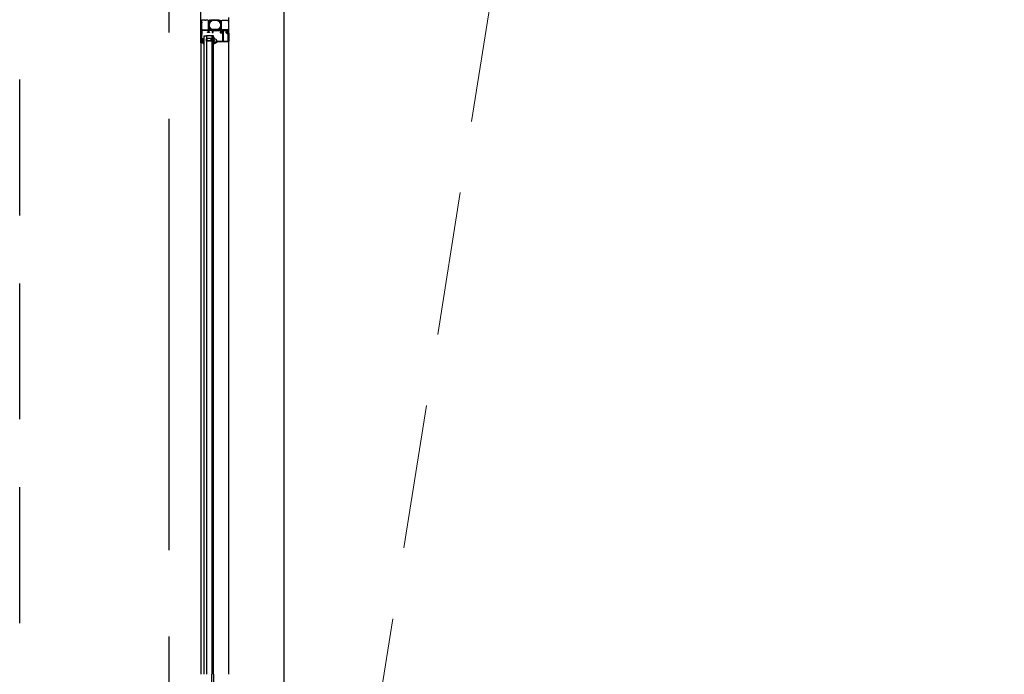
# Model space of a CAD drawing. Header units: millimetres. Extents: x 111285 to 237437, y -9513 to 52045.
# Tile 10 of 117: x 126152 to 128325, y 2152 to 3597. Entities that reach past the tile are written whole.
import ezdxf

# ---------------------------------------------------------------- set-up
doc = ezdxf.new("R2010")
doc.units = ezdxf.units.MM
doc.header["$LTSCALE"] = 100
for name, pattern in [('CENTER', [50.8, 31.75, -6.35, 6.35, -6.35]), ('DASHED3', [4.5, 3, -1.5]), ('HIDDEN', [9.525, 6.35, -3.175])]:
    doc.linetypes.add(name, pattern=pattern)
doc.layers.get('0').update_dxf_attribs({"color": 252})
for name, color, linetype in [('0-aanzicht', 252, 'Continuous'), ('0-BUITENKOZIJNEN', 252, 'Continuous'), ('0-HOOFDSTRAMIEN', 1, 'CENTER')]:
    doc.layers.add(name, color=color, linetype=linetype)
doc.layers.add('X-ref binnenlijn', color=252, linetype='Continuous', plot=False)

# ---------------------------------------------------------------- blocks, each defined once
blk = doc.blocks.new('U-STRAMIEN')
at = {"layer": '0-HOOFDSTRAMIEN', "ltscale": 0.3}
blk.add_lwpolyline([(0, -4264), (0, 47464)], dxfattribs=at)
blk = doc.blocks.new('SR1-horizontal')
at = {"linetype": 'Continuous'}
for p, q in [((407, -1822), (407, -412.9)), ((407, -412.9), (412, -412.9)), ((424, -412.9), (412, -412.9)), ((412, -412.9), (412, -1822)), ((424, -412.9), (424, -1822)), ((428, -412.9), (424, -412.9)), ((428, -1822), (428, -412.9)), ((401.7, -422.9), (402.3, -422.1)), ((401.7, -425.1), (401.7, -422.9)), ((401.7, -422.9), (401.7, -422.9)), ((402.3, -425.9), (401.7, -425.1)), ((401.7, -425.1), (401.7, -425.1)), ((402.3, -422.1), (402.3, -422.1)), ((402.3, -422.1), (402.5, -422.1)), ((402.5, -425.9), (402.3, -425.9)), ((402.3, -425.9), (402.3, -425.9)), ((402.5, -422.1), (402.5, -422.1)), ((402.5, -423.8), (402.5, -423.8)), ((402.5, -423.8), (402.5, -424.2)), ((402.5, -424.2), (402.5, -424.2)), ((402.5, -425.9), (402.5, -425.9)), ((402.8, -422.4), (402.8, -422.4)), ((402.8, -422.4), (402.8, -422.5)), ((402.8, -422.5), (402.8, -422.5)), ((404.2, -423.5), (402.8, -423.5)), ((402.8, -423.5), (402.8, -423.5)), ((402.8, -424.5), (402.8, -424.5)), ((402.8, -424.5), (404, -424.5)), ((402.8, -425.5), (402.8, -425.5)), ((402.8, -425.5), (402.8, -425.5)), ((402.8, -425.5), (402.8, -425.6)), ((402.8, -425.6), (402.8, -425.6)), ((403, -422.7), (403, -422.7)), ((403, -422.7), (403.7, -422.7)), ((403.7, -425.3), (403, -425.3)), ((403, -425.3), (403, -425.3)), ((403.6, -428.2), (403.6, -428.2)), ((403.6, -428.2), (403.7, -428.2)), ((403.7, -422.7), (403.7, -422.7)), ((403.7, -425.3), (403.7, -425.3)), ((403.7, -428.2), (403.7, -428.2)), ((404, -424.5), (404, -424.5)), ((404.2, -422.2), (404.2, -421)), ((404.2, -421), (404.2, -421)), ((404.2, -422.2), (404.2, -422.2)), ((404.2, -423.5), (404.2, -423.5)), ((404.2, -427.7), (404.2, -425.8)), ((404.2, -425.8), (404.2, -425.8)), ((404.2, -427.7), (404.2, -427.7)), ((404.3, -424.3), (404.4, -423.9)), ((404.3, -424.3), (404.3, -424.3)), ((404.6, -421), (404.6, -421)), ((404.6, -428.3), (404.6, -428.3)), ((404.6, -428.6), (404.6, -428.6)), ((404.8, -425.9), (404.8, -425.9)), ((404.8, -425.9), (404.8, -427.7)), ((404.8, -427.7), (404.8, -427.7)), ((405.3, -429.3), (405.3, -429.3)), ((405.4, -425.8), (405.4, -425.8)), ((405.8, -429.1), (405.8, -429.1)), ((406, -426.9), (406, -426.9)), ((406.7, -426.5), (406.7, -426.5)), ((406.8, -426.7), (406.8, -426.7)), ((406.8, -426.7), (406.8, -428.2)), ((406.8, -428.2), (406.8, -428.2)), ((406.8, -430.2), (406.8, -430.2)), ((406.8, -430.2), (406.8, -430.5)), ((406.8, -430.5), (406.8, -430.5)), ((412, -419.5), (414, -417.5)), ((412, -424.5), (412, -419.5)), ((416.8, -424.5), (412, -424.5)), ((414, -419.5), (413, -419.5)), ((413, -419.5), (413, -423)), ((413, -423), (423, -423)), ((414, -417.5), (422, -417.5)), ((422, -418.5), (414, -418.5)), ((414, -418.5), (414, -419.5)), ((418, -423.3), (416.8, -424.5)), ((419.2, -424.5), (418, -423.3)), ((424, -424.5), (419.2, -424.5)), ((422, -417.5), (424, -419.5)), ((422, -419.5), (422, -418.5)), ((423, -419.5), (422, -419.5)), ((423, -423), (423, -419.5)), ((424, -419.5), (424, -424.5)), ((428.3, -418.7), (428.3, -416.6)), ((428.3, -430.2), (428.3, -427.1)), ((428.5, -416.4), (428.7, -416.4)), ((428.5, -430.4), (428.5, -430.4)), ((431.3, -419.5), (433.1, -420)), ((433.9, -421.1), (433.9, -422.1)), ((433.9, -423.8), (433.9, -425.8)), ((434, -422.3), (434.6, -422.9)), ((434.6, -423.2), (434, -423.6)), ((434.1, -426), (436, -426))]:
    blk.add_line(p, q, dxfattribs=at)
at = {"linetype": 'Continuous', "ltscale": 0.25}
for p, q in [((400, -428), (400, -1822)), ((462, -1822), (462, -425.6))]:
    blk.add_line(p, q, dxfattribs=at)
at = {"linetype": 'Continuous'}
for points in [[(418.7, -382.4), (418.7, -382.4, -0.414214), (418.5, -382.2), (418.5, -381.2, -0.609065), (418.8, -381, 1.936492), (418.8, -379.8, -0.609065), (418.5, -379.6), (418.5, -378.6, -0.534511), (418.8, -378.4), (420.2, -379, 0.376373), (422.1, -378.4), (422.7, -377.3, -0.267949), (423.1, -377), (438.9, -377, -0.267949), (439.3, -377.3), (439.9, -378.4, 0.376373), (441.8, -379), (443.2, -378.4, -0.534511), (443.5, -378.6), (443.5, -379.6, -0.609065), (443.2, -379.8, 1.936492), (443.2, -381, -0.609065), (443.5, -381.2), (443.5, -382.2, -0.414214), (443.3, -382.4), (442.7, -382.4), (441.3, -381.5, 0.126173), (441.1, -381.5, -0.233397), (438.4, -380.1, 0.239087), (436.4, -379), (425.6, -379, 0.239087), (423.6, -380.1, -0.233397), (420.9, -381.5, 0.126173), (420.7, -381.5), (419.2, -382.4)], [(420.9, -396.5, -0.126173), (420.7, -396.5), (419.2, -395.6), (418.7, -395.6, 0.414214), (418.5, -395.8), (418.5, -396.8, 0.609065), (418.8, -397, -1.936492), (418.8, -398.2, 0.609065), (418.5, -398.4), (418.5, -399.4), (418.5, -399.4, 0.534511), (418.8, -399.6), (418.8, -399.6), (420.2, -399, -0.376373), (422.1, -399.6), (422.7, -400.7, 0.267949), (423.1, -401), (425.5, -401, -0.414214), (426, -401.5), (426, -404.2, -0.414214), (425.7, -404.5), (425.1, -404.5, 1), (425.1, -405.5), (426.7, -405.5, 0.414214), (427.2, -405), (427.2, -401.5, -0.414214), (427.7, -401), (438.9, -401, 0.267949), (439.3, -400.7), (439.9, -399.6, -0.376373), (441.8, -399), (443.2, -399.6, 0.534511), (443.5, -399.4), (443.5, -398.4, 0.609065), (443.2, -398.2, -1.936492), (443.2, -397, 0.609065), (443.5, -396.8), (443.5, -395.8), (443.5, -395.8, 0.414214), (443.3, -395.6), (443.3, -395.6), (442.7, -395.6), (441.3, -396.5, -0.126173), (441.1, -396.5, 0.233397), (438.4, -397.9, -0.239087), (436.4, -399), (425.6, -399, -0.239087), (423.6, -397.9, 0.233397)]]:
    blk.add_lwpolyline(points, format="xyb", close=True, dxfattribs=at)
for centre, radius, start, end in [((402.5, -422.4), 0.3, 360, 90), ((402.8, -423.8), 0.3, 90, 180), ((402.8, -424.2), 0.3, 180, 270), ((402.5, -425.6), 0.3, 270, 0), ((403, -422.5), 0.23, 180, 270), ((403, -425.5), 0.23, 90, 180), ((406.8, -427.1), 3.43, 198.551, 269.803), ((403.7, -422.2), 0.5, 270, 0), ((403.7, -425.8), 0.5, 0, 90), ((403.7, -427.7), 0.5, 270, 0), ((404, -424.2), 0.3, 270, 336.8014), ((404.4, -421.4), 0.493, 61.9834, 110.925), ((404.2, -423.8), 0.3, 336.8014, 90), ((404.5, -421.2), 0.3, 6.5895, 61.9834), ((403.7, -427.7), 1.1, 328.5138, 0), ((404.9, -428.4), 0.3, 148.5138, 214.5847), ((406.8, -427.1), 2.63, 214.5847, 235.8964), ((416.6, -419.8), 11.9, 186.5895, 214.2304), ((405.1, -425.9), 0.3, 27.9226, 180), ((405.5, -429), 0.3, 235.8964, 357.6668), ((416.6, -419.8), 12.7, 207.9226, 213.606), ((409.1, -429.2), 3.29, 155.9017, 177.6668), ((405.2, -427.4), 1, 335.9017, 33.606), ((409.1, -429.2), 2.49, 157.0327, 202.9673), ((406.5, -426.7), 0.3, 0, 34.2304), ((428.5, -416.6), 0.164, 90, 180), ((432.8, -418.7), 4.5, 180, 223.4695), ((432.8, -427.1), 4.5, 136.5305, 180), ((428.5, -430.2), 0.164, 180, 270), ((428.5, -429.9), 0.5, 270, 0.3744), ((428.6, -417), 0.6, 6.3295, 78.707), ((435.5, -431.3), 6.7, 130.8941, 167.7169), ((432.2, -416.6), 3, 186.3295, 253.7287), ((428.3, -422.9), 1.64, 316.5305, 43.4695), ((429.8, -428.8), 0.3, 162.7936, 267.4917), ((433.1, -429.9), 3.72, 117.0392, 161.1729), ((429.9, -420.5), 8.54, 269.2397, 316.6585), ((431.3, -426.4), 0.209, 302.0188, 131.7753), ((432.8, -421.1), 1.11, 360, 73.7287), ((434.1, -422.1), 0.245, 180, 225), ((434.1, -423.8), 0.245, 120, 180), ((434.1, -425.8), 0.245, 180, 270), ((434.5, -423.1), 0.205, 300, 45), ((436, -426.2), 0.246, 320.2709, 90)]:
    blk.add_arc(centre, radius, start, end, dxfattribs=at)
at = {"layer": '0-BUITENKOZIJNEN', "linetype": 'Continuous'}
for p, q in [((446.2, -403.8), (446.2, -403.3)), ((446.3, -403.1), (447.7, -402)), ((446.5, -404), (446.4, -404)), ((447.9, -403.2), (446.7, -403.9)), ((448.3, -405.6), (448.3, -403.3)), ((448.3, -415.9), (448.3, -405.6)), ((449.4, -402.4), (449.4, -405.4)), ((449.4, -405.4), (449.4, -415.9)), ((456.1, -406), (456.1, -403.6)), ((457, -403.2), (457.5, -403.8)), ((460.2, -409.3), (457.1, -407.8)), ((457.3, -404.6), (457.3, -405.9)), ((457.8, -406.8), (460, -407.8)), ((460.5, -415.9), (460.5, -409.7)), ((460.8, -407.4), (460.8, -406.7)), ((461, -406.5), (461.5, -406.5)), ((462, -407), (462, -415.9)), ((434.1, -425.3), (434.1, -424)), ((434.1, -424), (434.1, -424)), ((434.1, -425.3), (434.1, -425.3)), ((434.6, -423.5), (434.6, -423.5)), ((434.6, -423.5), (435.1, -423.5)), ((461.5, -425.8), (434.6, -425.8)), ((435.1, -423.5), (435.1, -423.5)), ((435.6, -424), (435.6, -424.1)), ((435.6, -424.1), (435.6, -424)), ((435.6, -424), (435.6, -424)), ((435.6, -424), (435.6, -424.1)), ((435.6, -424.1), (435.6, -424.1)), ((436.1, -424.6), (447.1, -424.6)), ((447.1, -424.6), (447.1, -424.6)), ((448.3, -423.6), (448.3, -415.9)), ((449.4, -415.9), (449.4, -423.6)), ((450.4, -424.6), (459, -424.3)), ((460.5, -422.8), (460.5, -415.9)), ((462, -415.9), (462, -425.3)), ((462, -425.3), (462, -425.3))]:
    blk.add_line(p, q, dxfattribs=at)
at = {"layer": '0-BUITENKOZIJNEN', "linetype": 'Continuous', "ltscale": 0.25}
blk.add_lwpolyline([(421.9, -377, -0.577351), (422.1, -377.5), (421.1, -379.2, -0.936617), (420.7, -379), (418.7, -378.2, 0.414214), (418.5, -378.4), (418.5, -382.2, 0.414214), (418.7, -382.4), (419.2, -382.4), (420.6, -381.6, -0.999993), (421, -381.6), (421, -382, -0.267949), (419.5, -384.6), (419, -384.8, 0.267949), (418.5, -385.7), (418.5, -392.3, 0.267949), (419, -393.2), (419.5, -393.4, -0.267949), (421, -396), (421, -396.4, -0.999992), (420.6, -396.4), (419.2, -395.6), (418.7, -395.6, 0.414214), (418.5, -395.8), (418.5, -399.6, 0.414214), (418.7, -399.8), (420.7, -399, -0.9366), (421.1, -398.8), (422.1, -400.6, -0.577375), (421.9, -401), (418.3, -401, 0.414214), (417.6, -401.7), (417.6, -404.2, 0.414214), (417.9, -404.5), (418.5, -404.5, -1), (418.5, -405.5), (415.3, -405.5, -0.412335), (414.5, -404.7, -0.416094), (414.7, -404.5), (415.9, -404.5, 0.414214), (416.1, -404.3), (416.1, -401.5, 0.414214), (415.6, -401), (402.3, -401, 0.410557), (401.8, -401.5), (401.6, -417), (401.6, -419.5, 0.414214), (402.1, -420), (403, -420, 0.414214), (403.2, -419.8), (403.2, -418.9, -1), (404, -418.9), (404, -422, -0.414214), (403.5, -422.5), (403.2, -422.5, -0.414214), (403, -422.3), (403, -421.7, 0.414214), (402.5, -421.2), (401.9, -421.2, 0.414214), (401.4, -421.7), (401.4, -426.3, 0.414214), (401.9, -426.8), (402.5, -426.8, 0.414214), (403, -426.3), (403, -425.7, -0.414214), (403.2, -425.5), (403.5, -425.5, -0.414214), (404, -426), (404, -427.5, -0.414214), (403.5, -428), (400.5, -428, -0.414214), (400, -427.5), (400, -350.5, -0.414214)], format="xyb", dxfattribs=at)
at = {"layer": '0-BUITENKOZIJNEN', "linetype": 'Continuous'}
for points in [[(401.4, -378.9), (401.4, -382.1, 0.414214), (401.6, -382.3), (401.8, -382.3, -0.414214), (402, -382.5), (402, -383.6, -0.414214), (401.8, -383.8), (401.6, -383.8, 0.414214), (401.4, -384), (401.4, -397.5, 0.414214), (401.6, -397.7), (401.8, -397.7, -0.414214), (402, -397.9), (402, -399, 0.414214), (402.2, -399.2), (403.3, -399.2, -0.414214), (403.5, -399.4, 0.414214), (403.7, -399.6), (415, -399.6, 0.414214), (415.2, -399.4, -0.414214), (415.4, -399.2), (416.5, -399.2, 0.414214), (416.7, -399), (416.7, -379, 0.414214), (416.5, -378.8), (415.4, -378.8, -0.414214), (415.2, -378.6, 0.414214), (415, -378.4), (410.4, -378.4, 0.414214), (410.2, -378.6, -0.414214), (410, -378.8), (409, -378.8, -0.414214), (408.8, -378.6, 0.414214), (408.6, -378.4), (401.9, -378.4, 0.414214)], [(460.6, -394), (460.6, -394), (460.6, -397.5), (460.6, -397.5, -0.414214), (460.4, -397.7, 0.414214), (460.2, -397.9), (460.2, -399), (460.2, -399, -0.414214), (460, -399.2), (458.9, -399.2, 0.414214), (458.7, -399.4, -0.414214), (458.5, -399.6), (447, -399.6), (447, -399.6, -0.414214), (446.8, -399.4, 0.414214), (446.6, -399.2), (445.5, -399.2, -0.414214), (445.3, -399), (445.3, -397.9), (445.3, -379), (445.3, -379, -0.414214), (445.5, -378.8), (446.6, -378.8, 0.414214), (446.8, -378.6, -0.414214), (447, -378.4), (458.5, -378.4, -0.414214), (458.7, -378.6), (458.7, -378.6, 0.414214), (458.9, -378.8), (458.9, -378.8), (460, -378.8, -0.414214), (460.2, -379), (460.2, -379), (460.2, -380.1), (460.2, -380.1, 0.414214), (460.4, -380.3), (460.4, -380.3, -0.414214), (460.6, -380.5), (460.6, -380.5)]]:
    blk.add_lwpolyline(points, format="xyb", close=True, dxfattribs=at)
blk.add_lwpolyline([(440.6, -377, 0.57735), (440.4, -377.5), (440.7, -378.1), (441.4, -379.2, 1), (441.7, -379), (443.2, -378.4, -0.534511), (443.5, -378.6), (443.5, -378.6), (443.5, -382.2, -0.414214), (443.3, -382.4), (442.8, -382.4), (442.8, -382.4), (441.4, -381.6, 1.077346), (441, -381.6), (441, -382, 0.267949), (442.5, -384.6), (442.5, -384.6), (443, -384.8, -0.267949), (443.5, -385.7), (443.5, -389), (443.5, -389), (443.5, -392.3, -0.267949), (443, -393.2), (443, -393.2), (442.5, -393.4, 0.267949), (441, -396), (441, -396), (441, -396.4, 1.077346), (441.4, -396.4), (442.8, -395.6), (443.3, -395.6, -0.414214), (443.5, -395.8), (443.5, -395.8), (443.5, -399.4), (443.5, -399.4, -0.534511), (443.2, -399.6), (441.7, -399), (441.7, -399, 1), (441.4, -398.8), (441.4, -398.8), (440.7, -399.9), (440.7, -399.9), (440.4, -400.6, 0.57735), (440.6, -401), (440.6, -401), (443.3, -401, -0.414214), (444, -401.7), (444, -404.3, -0.414214), (443.8, -404.5), (442.6, -404.5, 0.414214), (442.4, -404.7), (442.4, -404.8, 0.414214), (443.4, -405.8), (446.2, -405.8, 0.287008), (447.8, -404.8, 0.553992), (447.6, -404.5), (446.2, -404.5, -0.414214), (445.7, -404), (445.7, -401.5, -0.414214), (446.2, -401), (459.7, -401, -0.414214), (460.2, -401.5), (460.2, -404, -0.414214), (459.7, -404.5), (458, -404.5, 0.536675), (457.8, -404.8, 0.301511), (459.7, -406), (461.5, -406, 0.414214), (462, -405.5), (462, -372.5, 0.414214)], format="xyb", dxfattribs=at)
for centre, radius, start, end in [((446.7, -403.3), 0.5, 150, 180), ((446.4, -403.8), 0.2, 180, 270), ((446.5, -403.8), 0.2, 270, 315), ((448.5, -402.4), 0.906, 0, 150), ((448.1, -403.3), 0.2, 0, 150), ((456.6, -403.6), 0.5, 45, 180), ((458.1, -406), 2, 180, 240), ((457.7, -404.6), 0.4, 124.8499, 180), ((458.3, -405.9), 1, 180, 240), ((457.3, -404), 0.3, 304.8499, 45), ((460.3, -407.4), 0.5, 240, 0), ((460, -409.7), 0.5, 0, 60), ((461, -406.7), 0.2, 90, 180), ((461.5, -407), 0.5, 0, 90), ((434.6, -424), 0.5, 90, 180), ((434.6, -425.3), 0.5, 180, 270), ((435.1, -424), 0.5, 0, 90), ((436.1, -424.1), 0.5, 180, 270), ((447.3, -423.6), 1.02, 261.8721, 359.594), ((450.4, -423.6), 1, 180, 271.4815), ((459, -422.8), 1.5, 271.4815, 0), ((461.5, -425.3), 0.5, 270, 0)]:
    blk.add_arc(centre, radius, start, end, dxfattribs=at)
blk = doc.blocks.new('hoek-sr1 en sr2')
at = {"linetype": 'Continuous'}
for p, q in [((409, -727.9), (409, -2137)), ((413, -2137), (413, -727.9))]:
    blk.add_line(p, q, dxfattribs=at)
blk = doc.blocks.new('onderlegger beganegrond')
at = {"linetype": 'HIDDEN', "lineweight": 0, "ltscale": 0.5}
blk.add_line((550, 550), (7405, 43805), dxfattribs=at)
at = {"layer": '0-aanzicht', "linetype": 'DASHED3'}
blk.add_lwpolyline([(64822, 0), (15, 0), (15, 15), (0, 15), (0, 44373), (15, 44373), (15, 44388), (33060, 44388)], dxfattribs=at)
at = {"layer": 'X-ref binnenlijn'}
blk.add_lwpolyline([(65120, 12574), (32630, 12574), (32630, 12638), (7405, 12638), (7405, 16138), (32630, 16138), (32630, 29144), (7405, 29144), (7405, 32644), (32630, 32644), (32630, 43805), (583, 43805), (583, 583), (43680, 583)], dxfattribs=at)
blk.add_blockref('SR1-horizontal', (0, 3974))
at = {"xscale": -1, "rotation": 180}
blk.add_blockref('hoek-sr1 en sr2', (15, 15), dxfattribs=at)

msp = doc.modelspace()

# ---------------------------------------------------------------- linework, layer by layer
at = {"linetype": 'Continuous', "ltscale": 0.25}
for p, q in [((126552, 3546), (126552, 2152)), ((126614, 2152), (126614, 3548.4))]:
    msp.add_line(p, q, dxfattribs=at)
at = {"linetype": 'Continuous'}
for p, q in [((126553.7, 3551.1), (126554.3, 3551.9)), ((126553.7, 3548.9), (126553.7, 3551.1)), ((126553.7, 3551.1), (126553.7, 3551.1)), ((126554.3, 3548.1), (126553.7, 3548.9)), ((126553.7, 3548.9), (126553.7, 3548.9)), ((126554.3, 3551.9), (126554.3, 3551.9)), ((126554.3, 3551.9), (126554.5, 3551.9)), ((126554.5, 3548.1), (126554.3, 3548.1)), ((126554.3, 3548.1), (126554.3, 3548.1)), ((126554.5, 3551.9), (126554.5, 3551.9)), ((126554.5, 3550.2), (126554.5, 3550.2)), ((126554.5, 3550.2), (126554.5, 3549.8)), ((126554.5, 3549.8), (126554.5, 3549.8)), ((126554.5, 3548.1), (126554.5, 3548.1)), ((126554.8, 3551.6), (126554.8, 3551.6)), ((126554.8, 3551.6), (126554.8, 3551.5)), ((126554.8, 3551.5), (126554.8, 3551.5)), ((126556.2, 3550.5), (126554.8, 3550.5)), ((126554.8, 3550.5), (126554.8, 3550.5)), ((126554.8, 3549.5), (126554.8, 3549.5)), ((126554.8, 3549.5), (126556, 3549.5)), ((126554.8, 3548.5), (126554.8, 3548.5)), ((126554.8, 3548.5), (126554.8, 3548.5)), ((126554.8, 3548.5), (126554.8, 3548.4)), ((126554.8, 3548.4), (126554.8, 3548.4)), ((126555, 3551.3), (126555, 3551.3)), ((126555, 3551.3), (126555.7, 3551.3)), ((126555.7, 3548.7), (126555, 3548.7)), ((126555, 3548.7), (126555, 3548.7)), ((126555.6, 3545.8), (126555.6, 3545.8)), ((126555.6, 3545.8), (126555.7, 3545.8)), ((126555.7, 3551.3), (126555.7, 3551.3)), ((126555.7, 3548.7), (126555.7, 3548.7)), ((126555.7, 3545.8), (126555.7, 3545.8)), ((126556, 3549.5), (126556, 3549.5)), ((126556.2, 3551.8), (126556.2, 3553)), ((126556.2, 3553), (126556.2, 3553)), ((126556.2, 3551.8), (126556.2, 3551.8)), ((126556.2, 3550.5), (126556.2, 3550.5)), ((126556.2, 3546.3), (126556.2, 3548.2)), ((126556.2, 3548.2), (126556.2, 3548.2)), ((126556.2, 3546.3), (126556.2, 3546.3)), ((126556.3, 3549.7), (126556.4, 3550.1)), ((126556.3, 3549.7), (126556.3, 3549.7)), ((126556.6, 3553), (126556.6, 3553)), ((126556.6, 3545.7), (126556.6, 3545.7)), ((126556.6, 3545.4), (126556.6, 3545.4)), ((126556.8, 3548.1), (126556.8, 3548.1)), ((126556.8, 3548.1), (126556.8, 3546.3)), ((126556.8, 3546.3), (126556.8, 3546.3)), ((126557.3, 3544.7), (126557.3, 3544.7)), ((126557.4, 3548.2), (126557.4, 3548.2)), ((126557.8, 3544.9), (126557.8, 3544.9)), ((126558, 3547.1), (126558, 3547.1)), ((126558.7, 3547.5), (126558.7, 3547.5)), ((126558.8, 3547.3), (126558.8, 3547.3)), ((126558.8, 3547.3), (126558.8, 3545.8)), ((126558.8, 3545.8), (126558.8, 3545.8)), ((126558.8, 3543.8), (126558.8, 3543.8)), ((126558.8, 3543.8), (126558.8, 3543.5)), ((126558.8, 3543.5), (126558.8, 3543.5)), ((126559, 2152), (126559, 3561.1)), ((126559, 3561.1), (126564, 3561.1)), ((126576, 3561.1), (126564, 3561.1)), ((126564, 3561.1), (126564, 2152)), ((126564, 3554.5), (126566, 3556.5)), ((126564, 3549.5), (126564, 3554.5)), ((126568.8, 3549.5), (126564, 3549.5)), ((126566, 3554.5), (126565, 3554.5)), ((126565, 3554.5), (126565, 3551)), ((126565, 3551), (126575, 3551)), ((126566, 3556.5), (126574, 3556.5)), ((126574, 3555.5), (126566, 3555.5)), ((126566, 3555.5), (126566, 3554.5)), ((126570, 3550.7), (126568.8, 3549.5)), ((126571.2, 3549.5), (126570, 3550.7)), ((126576, 3549.5), (126571.2, 3549.5)), ((126574, 3556.5), (126576, 3554.5)), ((126574, 3554.5), (126574, 3555.5)), ((126575, 3554.5), (126574, 3554.5)), ((126575, 3551), (126575, 3554.5)), ((126576, 3561.1), (126576, 2152)), ((126580, 3561.1), (126576, 3561.1)), ((126576, 3554.5), (126576, 3549.5)), ((126580, 2152), (126580, 3561.1)), ((126580.3, 3555.3), (126580.3, 3557.4)), ((126580.3, 3543.8), (126580.3, 3546.9)), ((126580.5, 3557.6), (126580.7, 3557.6)), ((126580.5, 3543.6), (126580.5, 3543.6)), ((126583.3, 3554.5), (126585.1, 3554)), ((126585.9, 3552.9), (126585.9, 3551.9)), ((126585.9, 3550.2), (126585.9, 3548.2)), ((126586, 3551.7), (126586.6, 3551.1)), ((126586.6, 3550.8), (126586, 3550.4)), ((126586.1, 3548), (126588, 3548)), ((126576, 742.9), (126576, 2152)), ((126580, 2152), (126580, 742.9))]:
    msp.add_line(p, q, dxfattribs=at)
for points in [[(126570.7, 3591.6), (126570.7, 3591.6, -0.414214), (126570.5, 3591.8), (126570.5, 3592.8, -0.609065), (126570.8, 3593, 1.936492), (126570.8, 3594.2, -0.609065), (126570.5, 3594.4), (126570.5, 3595.4, -0.534511), (126570.8, 3595.6), (126572.2, 3595, 0.376373), (126574.1, 3595.6), (126574.7, 3596.7, -0.267949), (126575.1, 3597), (126590.9, 3597, -0.267949), (126591.3, 3596.7), (126591.9, 3595.6, 0.376373), (126593.8, 3595), (126595.2, 3595.6, -0.534511), (126595.5, 3595.4), (126595.5, 3594.4, -0.609065), (126595.2, 3594.2, 1.936492), (126595.2, 3593, -0.609065), (126595.5, 3592.8), (126595.5, 3591.8, -0.414214), (126595.3, 3591.6), (126594.7, 3591.6), (126593.3, 3592.5, 0.126173), (126593.1, 3592.5, -0.233397), (126590.4, 3593.9, 0.239087), (126588.4, 3595), (126577.6, 3595, 0.239087), (126575.6, 3593.9, -0.233397), (126572.9, 3592.5, 0.126173), (126572.7, 3592.5), (126571.2, 3591.6)], [(126572.9, 3577.5, -0.126173), (126572.7, 3577.5), (126571.2, 3578.4), (126570.7, 3578.4, 0.414214), (126570.5, 3578.2), (126570.5, 3577.2, 0.609065), (126570.8, 3577, -1.936492), (126570.8, 3575.8, 0.609065), (126570.5, 3575.6), (126570.5, 3574.6), (126570.5, 3574.6, 0.534511), (126570.8, 3574.4), (126570.8, 3574.4), (126572.2, 3575, -0.376373), (126574.1, 3574.4), (126574.7, 3573.3, 0.267949), (126575.1, 3573), (126577.5, 3573, -0.414214), (126578, 3572.5), (126578, 3569.8, -0.414214), (126577.7, 3569.5), (126577.1, 3569.5, 1), (126577.1, 3568.5), (126578.7, 3568.5, 0.414214), (126579.2, 3569), (126579.2, 3572.5, -0.414214), (126579.7, 3573), (126590.9, 3573, 0.267949), (126591.3, 3573.3), (126591.9, 3574.4, -0.376373), (126593.8, 3575), (126595.2, 3574.4, 0.534511), (126595.5, 3574.6), (126595.5, 3575.6, 0.609065), (126595.2, 3575.8, -1.936492), (126595.2, 3577, 0.609065), (126595.5, 3577.2), (126595.5, 3578.2), (126595.5, 3578.2, 0.414214), (126595.3, 3578.4), (126595.3, 3578.4), (126594.7, 3578.4), (126593.3, 3577.5, -0.126173), (126593.1, 3577.5, 0.233397), (126590.4, 3576.1, -0.239087), (126588.4, 3575), (126577.6, 3575, -0.239087), (126575.6, 3576.1, 0.233397)]]:
    msp.add_lwpolyline(points, format="xyb", close=True, dxfattribs=at)
for centre, radius, start, end in [((126554.5, 3551.6), 0.3, 0, 90), ((126554.8, 3550.2), 0.3, 90, 180), ((126554.8, 3549.8), 0.3, 180, 270), ((126554.5, 3548.4), 0.3, 270, 0), ((126555, 3551.5), 0.23, 180, 270), ((126555, 3548.5), 0.23, 90, 180), ((126558.8, 3546.9), 3.43, 198.551, 269.803), ((126555.7, 3551.8), 0.5, 270, 0), ((126555.7, 3548.2), 0.5, 0, 90), ((126555.7, 3546.3), 0.5, 270, 0), ((126556, 3549.8), 0.3, 270, 336.8014), ((126556.4, 3552.6), 0.493, 61.9834, 110.925), ((126556.2, 3550.2), 0.3, 336.8014, 90), ((126556.5, 3552.8), 0.3, 6.5895, 61.9834), ((126555.7, 3546.3), 1.1, 328.5138, 0), ((126556.9, 3545.6), 0.3, 148.5138, 214.5847), ((126558.8, 3546.9), 2.63, 214.5847, 235.8964), ((126568.6, 3554.2), 11.9, 186.5895, 214.2304), ((126557.1, 3548.1), 0.3, 27.9226, 180), ((126557.5, 3545), 0.3, 235.8964, 357.6668), ((126568.6, 3554.2), 12.7, 207.9226, 213.606), ((126561.1, 3544.8), 3.29, 155.9017, 177.6668), ((126557.2, 3546.6), 1, 335.9017, 33.606), ((126561.1, 3544.8), 2.49, 157.0327, 202.9673), ((126558.5, 3547.3), 0.3, 0, 34.2304), ((126580.5, 3557.4), 0.164, 90, 180), ((126584.8, 3555.3), 4.5, 180, 223.4695), ((126584.8, 3546.9), 4.5, 136.5305, 180), ((126580.5, 3543.8), 0.164, 180, 270), ((126580.5, 3544.1), 0.5, 270, 0.3744), ((126580.6, 3557), 0.6, 6.3295, 78.707), ((126587.5, 3542.7), 6.7, 130.8941, 167.7169), ((126584.2, 3557.4), 3, 186.3295, 253.7287), ((126580.3, 3551.1), 1.64, 316.5305, 43.4695), ((126581.8, 3545.2), 0.3, 162.7936, 267.4917), ((126585.1, 3544.1), 3.72, 117.0392, 161.1729), ((126581.9, 3553.5), 8.54, 269.2397, 316.6585), ((126583.3, 3547.6), 0.209, 302.0188, 131.7753), ((126584.8, 3552.9), 1.11, 0, 73.7287), ((126586.1, 3551.9), 0.245, 180, 225), ((126586.1, 3550.2), 0.245, 120, 180), ((126586.1, 3548.2), 0.245, 180, 270), ((126586.5, 3550.9), 0.205, 300, 45), ((126588, 3547.8), 0.246, 320.2709, 90)]:
    msp.add_arc(centre, radius, start, end, dxfattribs=at)
at = {"layer": '0-BUITENKOZIJNEN', "linetype": 'Continuous'}
for p, q in [((126598.2, 3570.2), (126598.2, 3570.7)), ((126598.3, 3570.9), (126599.7, 3572)), ((126598.5, 3570), (126598.4, 3570)), ((126599.9, 3570.8), (126598.7, 3570.1)), ((126600.3, 3568.4), (126600.3, 3570.7)), ((126600.3, 3558.1), (126600.3, 3568.4)), ((126601.4, 3571.6), (126601.4, 3568.6)), ((126601.4, 3568.6), (126601.4, 3558.1)), ((126608.1, 3568), (126608.1, 3570.4)), ((126609, 3570.8), (126609.5, 3570.2)), ((126612.2, 3564.7), (126609.1, 3566.2)), ((126609.3, 3569.4), (126609.3, 3568.1)), ((126609.8, 3567.2), (126612, 3566.2)), ((126612.8, 3566.6), (126612.8, 3567.3)), ((126613, 3567.5), (126613.5, 3567.5)), ((126614, 3567), (126614, 3558.1)), ((126586.1, 3548.7), (126586.1, 3550)), ((126586.1, 3550), (126586.1, 3550)), ((126586.1, 3548.7), (126586.1, 3548.7)), ((126586.6, 3550.5), (126586.6, 3550.5)), ((126586.6, 3550.5), (126587.1, 3550.5)), ((126613.5, 3548.2), (126586.6, 3548.2)), ((126587.1, 3550.5), (126587.1, 3550.5)), ((126587.6, 3550), (126587.6, 3549.9)), ((126587.6, 3549.9), (126587.6, 3550)), ((126587.6, 3550), (126587.6, 3550)), ((126587.6, 3550), (126587.6, 3549.9)), ((126587.6, 3549.9), (126587.6, 3549.9)), ((126588.1, 3549.4), (126599.1, 3549.4)), ((126599.1, 3549.4), (126599.1, 3549.4)), ((126600.3, 3550.4), (126600.3, 3558.1)), ((126601.4, 3558.1), (126601.4, 3550.4)), ((126602.4, 3549.4), (126611, 3549.7)), ((126612.5, 3558.1), (126612.5, 3564.3)), ((126612.5, 3551.2), (126612.5, 3558.1)), ((126614, 3558.1), (126614, 3548.7)), ((126614, 3548.7), (126614, 3548.7))]:
    msp.add_line(p, q, dxfattribs=at)
at = {"layer": '0-BUITENKOZIJNEN', "linetype": 'Continuous', "ltscale": 0.25}
msp.add_lwpolyline([(126573.9, 3597, -0.577351), (126574.1, 3596.5), (126573.1, 3594.8, -0.936617), (126572.7, 3595), (126570.7, 3595.8, 0.414214), (126570.5, 3595.6), (126570.5, 3591.8, 0.414214), (126570.7, 3591.6), (126571.2, 3591.6), (126572.6, 3592.4, -0.999993), (126573, 3592.4), (126573, 3592, -0.267949), (126571.5, 3589.4), (126571, 3589.2, 0.267949), (126570.5, 3588.3), (126570.5, 3581.7, 0.267949), (126571, 3580.8), (126571.5, 3580.6, -0.267949), (126573, 3578), (126573, 3577.6, -0.999992), (126572.6, 3577.6), (126571.2, 3578.4), (126570.7, 3578.4, 0.414214), (126570.5, 3578.2), (126570.5, 3574.4, 0.414214), (126570.7, 3574.2), (126572.7, 3575, -0.9366), (126573.1, 3575.2), (126574.1, 3573.4, -0.577375), (126573.9, 3573), (126570.3, 3573, 0.414214), (126569.6, 3572.3), (126569.6, 3569.8, 0.414214), (126569.9, 3569.5), (126570.5, 3569.5, -1), (126570.5, 3568.5), (126567.3, 3568.5, -0.412335), (126566.5, 3569.3, -0.416094), (126566.7, 3569.5), (126567.9, 3569.5, 0.414214), (126568.1, 3569.7), (126568.1, 3572.5, 0.414214), (126567.6, 3573), (126554.3, 3573, 0.410557), (126553.8, 3572.5), (126553.6, 3557), (126553.6, 3554.5, 0.414214), (126554.1, 3554), (126555, 3554, 0.414214), (126555.2, 3554.2), (126555.2, 3555.1, -1), (126556, 3555.1), (126556, 3552, -0.414214), (126555.5, 3551.5), (126555.2, 3551.5, -0.414214), (126555, 3551.7), (126555, 3552.3, 0.414214), (126554.5, 3552.8), (126553.9, 3552.8, 0.414214), (126553.4, 3552.3), (126553.4, 3547.7, 0.414214), (126553.9, 3547.2), (126554.5, 3547.2, 0.414214), (126555, 3547.7), (126555, 3548.3, -0.414214), (126555.2, 3548.5), (126555.5, 3548.5, -0.414214), (126556, 3548), (126556, 3546.5, -0.414214), (126555.5, 3546), (126552.5, 3546, -0.414214), (126552, 3546.5), (126552, 3623.5, -0.414214)], format="xyb", dxfattribs=at)
at = {"layer": '0-BUITENKOZIJNEN', "linetype": 'Continuous'}
for points in [[(126553.4, 3595.1), (126553.4, 3591.9, 0.414214), (126553.6, 3591.7), (126553.8, 3591.7, -0.414214), (126554, 3591.5), (126554, 3590.4, -0.414214), (126553.8, 3590.2), (126553.6, 3590.2, 0.414214), (126553.4, 3590), (126553.4, 3576.5, 0.414214), (126553.6, 3576.3), (126553.8, 3576.3, -0.414214), (126554, 3576.1), (126554, 3575, 0.414214), (126554.2, 3574.8), (126555.3, 3574.8, -0.414214), (126555.5, 3574.6, 0.414214), (126555.7, 3574.4), (126567, 3574.4, 0.414214), (126567.2, 3574.6, -0.414214), (126567.4, 3574.8), (126568.5, 3574.8, 0.414214), (126568.7, 3575), (126568.7, 3595, 0.414214), (126568.5, 3595.2), (126567.4, 3595.2, -0.414214), (126567.2, 3595.4, 0.414214), (126567, 3595.6), (126562.4, 3595.6, 0.414214), (126562.2, 3595.4, -0.414214), (126562, 3595.2), (126561, 3595.2, -0.414214), (126560.8, 3595.4, 0.414214), (126560.6, 3595.6), (126553.9, 3595.6, 0.414214)], [(126612.6, 3580), (126612.6, 3580), (126612.6, 3576.5), (126612.6, 3576.5, -0.414214), (126612.4, 3576.3, 0.414214), (126612.2, 3576.1), (126612.2, 3575), (126612.2, 3575, -0.414214), (126612, 3574.8), (126610.9, 3574.8, 0.414214), (126610.7, 3574.6, -0.414214), (126610.5, 3574.4), (126599, 3574.4), (126599, 3574.4, -0.414214), (126598.8, 3574.6, 0.414214), (126598.6, 3574.8), (126597.5, 3574.8, -0.414214), (126597.3, 3575), (126597.3, 3576.1), (126597.3, 3595), (126597.3, 3595, -0.414214), (126597.5, 3595.2), (126598.6, 3595.2, 0.414214), (126598.8, 3595.4, -0.414214), (126599, 3595.6), (126610.5, 3595.6, -0.414214), (126610.7, 3595.4), (126610.7, 3595.4, 0.414214), (126610.9, 3595.2), (126610.9, 3595.2), (126612, 3595.2, -0.414214), (126612.2, 3595), (126612.2, 3595), (126612.2, 3593.9), (126612.2, 3593.9, 0.414214), (126612.4, 3593.7), (126612.4, 3593.7, -0.414214), (126612.6, 3593.5), (126612.6, 3593.5)]]:
    msp.add_lwpolyline(points, format="xyb", close=True, dxfattribs=at)
msp.add_lwpolyline([(126592.6, 3597, 0.57735), (126592.4, 3596.5), (126592.7, 3595.9), (126593.4, 3594.8, 1), (126593.7, 3595), (126595.2, 3595.6, -0.534511), (126595.5, 3595.4), (126595.5, 3595.4), (126595.5, 3591.8, -0.414214), (126595.3, 3591.6), (126594.8, 3591.6), (126594.8, 3591.6), (126593.4, 3592.4, 1.077346), (126593, 3592.4), (126593, 3592, 0.267949), (126594.5, 3589.4), (126594.5, 3589.4), (126595, 3589.2, -0.267949), (126595.5, 3588.3), (126595.5, 3585), (126595.5, 3585), (126595.5, 3581.7, -0.267949), (126595, 3580.8), (126595, 3580.8), (126594.5, 3580.6, 0.267949), (126593, 3578), (126593, 3578), (126593, 3577.6, 1.077346), (126593.4, 3577.6), (126594.8, 3578.4), (126595.3, 3578.4, -0.414214), (126595.5, 3578.2), (126595.5, 3578.2), (126595.5, 3574.6), (126595.5, 3574.6, -0.534511), (126595.2, 3574.4), (126593.7, 3575), (126593.7, 3575, 1), (126593.4, 3575.2), (126593.4, 3575.2), (126592.7, 3574.1), (126592.7, 3574.1), (126592.4, 3573.4, 0.57735), (126592.6, 3573), (126592.6, 3573), (126595.3, 3573, -0.414214), (126596, 3572.3), (126596, 3569.7, -0.414214), (126595.8, 3569.5), (126594.6, 3569.5, 0.414214), (126594.4, 3569.3), (126594.4, 3569.2, 0.414214), (126595.4, 3568.2), (126598.2, 3568.2, 0.287008), (126599.8, 3569.2, 0.553992), (126599.6, 3569.5), (126598.2, 3569.5, -0.414214), (126597.7, 3570), (126597.7, 3572.5, -0.414214), (126598.2, 3573), (126611.7, 3573, -0.414214), (126612.2, 3572.5), (126612.2, 3570, -0.414214), (126611.7, 3569.5), (126610, 3569.5, 0.536675), (126609.8, 3569.2, 0.301511), (126611.7, 3568), (126613.5, 3568, 0.414214), (126614, 3568.5), (126614, 3601.5, 0.414214)], format="xyb", dxfattribs=at)
for centre, radius, start, end in [((126598.7, 3570.7), 0.5, 150, 180), ((126598.4, 3570.2), 0.2, 180, 270), ((126598.5, 3570.2), 0.2, 270, 315), ((126600.5, 3571.6), 0.906, 0, 150), ((126600.1, 3570.7), 0.2, 0, 150), ((126608.6, 3570.4), 0.5, 45, 180), ((126610.1, 3568), 2, 180, 240), ((126609.7, 3569.4), 0.4, 124.8499, 180), ((126610.3, 3568.1), 1, 180, 240), ((126609.3, 3570), 0.3, 304.8499, 45), ((126612.3, 3566.6), 0.5, 240, 0), ((126612, 3564.3), 0.5, 0, 60), ((126613, 3567.3), 0.2, 90, 180), ((126613.5, 3567), 0.5, 0, 90), ((126586.6, 3550), 0.5, 90, 180), ((126586.6, 3548.7), 0.5, 180, 270), ((126587.1, 3550), 0.5, 0, 90), ((126588.1, 3549.9), 0.5, 180, 270), ((126599.3, 3550.4), 1.02, 261.8721, 359.594), ((126602.4, 3550.4), 1, 180, 271.4815), ((126611, 3551.2), 1.5, 271.4815, 0), ((126613.5, 3548.7), 0.5, 270, 0)]:
    msp.add_arc(centre, radius, start, end, dxfattribs=at)

# ---------------------------------------------------------------- block references
msp.add_blockref('onderlegger beganegrond', (126152, 0))
at = {"layer": '0-HOOFDSTRAMIEN'}
msp.add_blockref('U-STRAMIEN', (126482, 594), dxfattribs=at)

doc.saveas('drawing.dxf')
